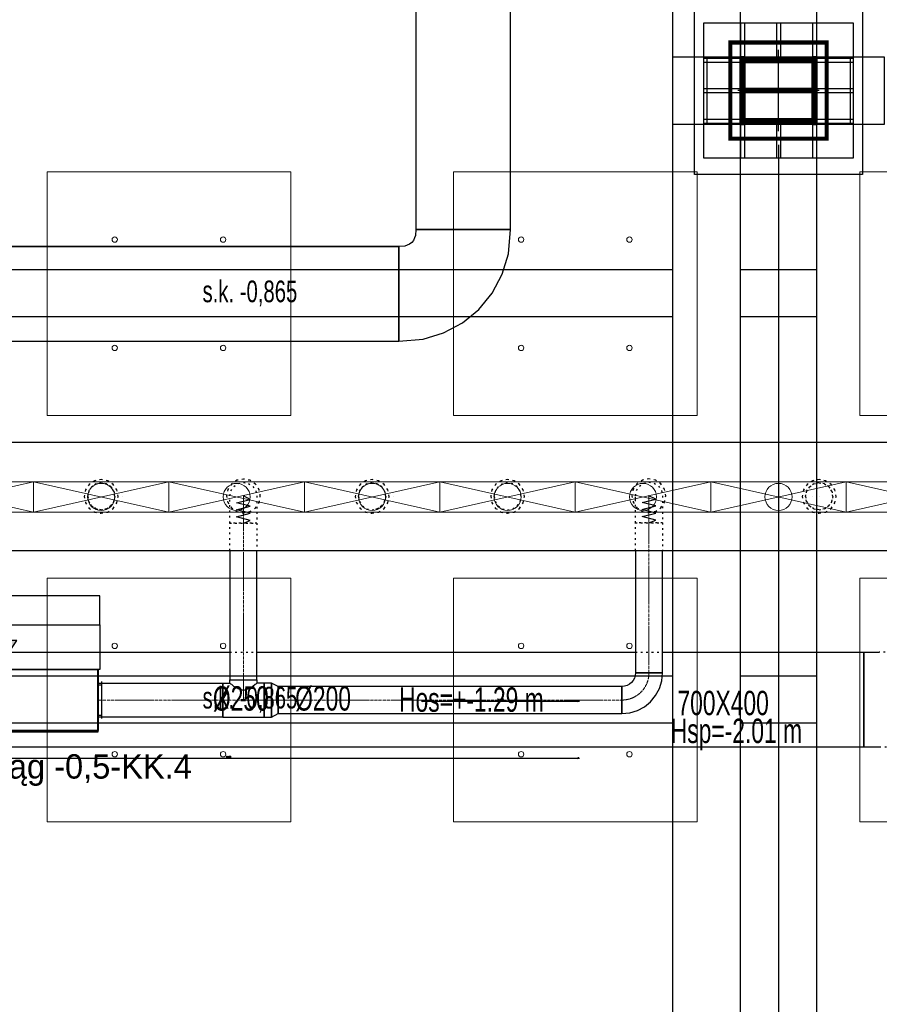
# Model space of a CAD drawing. Header units: centimetres. Extents: x -228435 to 46820, y -89367 to 152985.
# Tile 32 of 252: x -28142 to -21796, y 10253 to 17524. Entities that reach past the tile are written whole.
import ezdxf

# ---------------------------------------------------------------- set-up
doc = ezdxf.new("R2010")
doc.units = ezdxf.units.CM
doc.header["$LTSCALE"] = 50
doc.header["$PDMODE"] = 35
doc.header["$PDSIZE"] = 0.1
for name, pattern in [('01-103-Went PP_poziom-0_5$0$DASHDOT', [25.4, 12.7, -6.35, 0, -6.35]), ('CADVENT_CENTERLINE', [9.9, 7.4, -1, 0.5, -1]), ('CADVENT_HIDDEN', [0.8, 0.25, -0.55]), ('Kondygnacja  -0_5$0$HIDDEN', [9.525, 6.35, -3.175]), ('Kondygnacja  -0_5$0$HIDDEN2', [4.7625, 3.175, -1.5875]), ('Osie rzutów$0$DASHDOT2', [12.7, 6.35, -3.175, 0, -3.175])]:
    doc.linetypes.add(name, pattern=pattern)
doc.layers.get('0').update_dxf_attribs({"color": 8})
doc.layers.get('DEFPOINTS').update_dxf_attribs({"color": 8})
for name, color, linetype in [('01-103-Went PP_poziom-0_5$0$L_Nawiew', 3, 'Continuous'), ('01-103-Went PP_poziom-0_5$0$L_oś symetrii', 7, 'Continuous'), ('bgde-nawiewEXP', 1, 'Continuous'), ('bgde-nawiewHIDDEN', 1, 'Continuous'), ('bgde-tekst', 7, 'Continuous'), ('bgde-wywiewSOL', 5, 'Continuous'), ('Kondygnacja  -0_5$0$ARCH_KONSTR_POWYŻEJ RZUTU', 8, 'Kondygnacja  -0_5$0$HIDDEN'), ('Kondygnacja  -0_5$0$ARCH_KONSTR_POWYŻEJ RZUTU_IST', 8, 'Kondygnacja  -0_5$0$HIDDEN2'), ('Kondygnacja  -0_5$0$ARCH_KONSTRUKCJA_NIEWIDOCZNA', 8, 'Continuous'), ('Kondygnacja  -0_5$0$ARCH_OKŁADZINA', 8, 'Continuous'), ('Kondygnacja  -0_5$0$ARCH_SŁUPY', 8, 'Continuous'), ('Osie rzutów$0$ARCH_INFO_OSIE_IST', 8, 'Osie rzutów$0$DASHDOT2'), ('Osie rzutów$0$ARCH_INFO_OSIE_OPISY_IST', 8, 'Continuous')]:
    doc.layers.add(name, color=color, linetype=linetype)
for name, color, linetype, lineweight in [('bgde-nawiewCEN', 7, 'Continuous', 13), ('bgde_AJ_specyfikacja', 2, 'Continuous', 30), ('bgde_nawiewnik', 11, 'Continuous', 5), ('Kondygnacja  -0_5$0$ARCH_INFO_WYMIARY', 8, 'Continuous', 9), ('SU Lampy kwadratowe  -05$0$ARCH_SUFITY_PODWIESZANE', 8, 'Continuous', 9)]:
    doc.layers.add(name, color=color, linetype=linetype, lineweight=lineweight)
doc.styles.add('Kondygnacja  -0_5$0$BIKTS', font='bikromsw.shx', dxfattribs={"width": 0.8})
doc.styles.add('Kondygnacja  -0_5$0$Romans', font='Romans.shx', dxfattribs={"width": 0.7})
doc.dimstyles.new('Kondygnacja  -0_5$0$Wymiary 1-100', dxfattribs={"dimtxt": 12, "dimasz": 10, "dimexe": 5, "dimexo": 0, "dimgap": 4, "dimtad": 1, "dimrnd": 0.5, "dimzin": 12, "dimdsep": 46, "dimtxsty": 'Kondygnacja  -0_5$0$Romans', "dimblk": 'Kondygnacja  -0_5$0$_Oblique', "dimcen": 10, "dimdle": 10, "dimclrt": 55, "dimazin": 0, "dimtfac": 1, "dimtmove": 1, "dimatfit": 3, "dimfxl": 0, "dimtolj": 1, "dimtzin": 0, "dimarcsym": 0})
pattern_1 = [(45, (-1133.3117, -3177.9858), (-0.6735192, 0.6735192), [])]

# ---------------------------------------------------------------- blocks, each defined once
blk = doc.blocks.new('Osie rzutów')
at = {"layer": 'Osie rzutów$0$ARCH_INFO_OSIE_IST', "ltscale": 10}
for p, q in [((9860, 12510), (9860, 4623.26)), ((9860, 6170), (9860, 6230)), ((4436.04, 6200), (15156.54, 6200)), ((9890, 6200), (9830, 6200)), ((4436.04, 5600), (15156.54, 5600))]:
    blk.add_line(p, q, dxfattribs=at)
blk = doc.blocks.new('SU Lampy kwadratowe  -05$0$moduł sufitu')
at = {"layer": 'SU Lampy kwadratowe  -05$0$ARCH_SUFITY_PODWIESZANE'}
for points in [[(60, -60), (240, -60), (240, -240), (60, -240)], [(360, -60), (540, -60), (540, -240), (360, -240)], [(60, -360), (240, -360), (240, -540), (60, -540)], [(360, -360), (540, -360), (540, -540), (360, -540)]]:
    blk.add_lwpolyline(points, close=True, dxfattribs=at)
for centre in [(110, -110), (190, -110), (410, -110), (490, -110), (110, -190), (190, -190), (410, -190), (490, -190), (110, -410), (190, -410), (410, -410), (490, -410), (110, -490), (190, -490), (410, -490), (490, -490)]:
    blk.add_circle(centre, 2, dxfattribs=at)
blk = doc.blocks.new('SU Lampy kwadratowe  -05')
at = {"layer": 'SU Lampy kwadratowe  -05$0$ARCH_SUFITY_PODWIESZANE'}
for points in [[(9320, 6140), (9500, 6140), (9500, 5960), (9320, 5960)], [(9620, 6140), (9800, 6140), (9800, 5960), (9620, 5960)], [(9320, 5840), (9500, 5840), (9500, 5660), (9320, 5660)], [(9620, 5840), (9800, 5840), (9800, 5660), (9620, 5660)]]:
    blk.add_lwpolyline(points, close=True, dxfattribs=at)
for centre in [(9370, 6090), (9450, 6090), (9670, 6090), (9750, 6090), (9370, 6010), (9450, 6010), (9670, 6010), (9750, 6010), (9370, 5790), (9450, 5790), (9670, 5790), (9750, 5790), (9370, 5710), (9450, 5710), (9670, 5710), (9750, 5710)]:
    blk.add_circle(centre, 2, dxfattribs=at)
blk.add_blockref('SU Lampy kwadratowe  -05$0$moduł sufitu', (9860, 6200), dxfattribs=at)
blk = doc.blocks.new('Kondygnacja  -0_5$0$słup_kwadrat')
at = {"layer": 'Kondygnacja  -0_5$0$ARCH_SŁUPY', "lineweight": 40}
h = blk.add_hatch(dxfattribs=at)
h.set_pattern_fill('ANSI31', color=256, scale=0.3, style=0)
h.set_pattern_definition(pattern_1)
h.paths.add_polyline_path([(36, 34), (39, 34), (39, 84), (36, 84)])
h = blk.add_hatch(dxfattribs=at)
h.set_pattern_fill('ANSI31', color=256, scale=0.3, style=0)
h.set_pattern_definition(pattern_1)
h.paths.add_polyline_path([(89, 80), (89, 83), (39, 83), (39, 80)])
h = blk.add_hatch(dxfattribs=at)
h.set_pattern_fill('ANSI31', color=256, scale=0.3, style=0)
h.set_pattern_definition(pattern_1)
h.paths.add_polyline_path([(89, 34), (92, 34), (92, 84), (89, 84)])
h = blk.add_hatch(dxfattribs=at)
h.set_pattern_fill('ANSI31', color=256, scale=0.3, style=0)
h.set_pattern_definition(pattern_1)
h.paths.add_polyline_path([(89, 57.5), (89, 60.5), (39, 60.5), (39, 57.5)])
h = blk.add_hatch(dxfattribs=at)
h.set_pattern_fill('ANSI31', color=256, scale=0.3, style=0)
h.set_pattern_definition(pattern_1)
h.paths.add_polyline_path([(89, 35), (89, 38), (39, 38), (39, 35)])
at = {"layer": 'Kondygnacja  -0_5$0$ARCH_KONSTRUKCJA_NIEWIDOCZNA'}
blk.add_lwpolyline([(119, 109), (119, 9), (9, 9), (9, 109)], close=True, dxfattribs=at)
for points in [[(36, 109), (36, 84)], [(39, 109), (39, 84)], [(62.5, 109), (62.5, 83)], [(65.5, 109), (65.5, 83)], [(89, 109), (89, 84)], [(92, 109), (92, 84)], [(9, 83), (36, 83)], [(9, 80), (36, 80)], [(92, 83), (119, 83)], [(92, 80), (119, 80)], [(9, 60.5), (36, 60.5)], [(92, 60.5), (119, 60.5)], [(9, 57.5), (36, 57.5)], [(92, 57.5), (119, 57.5)], [(9, 38), (36, 38)], [(92, 38), (119, 38)], [(9, 35), (36, 35)], [(36, 34), (36, 9)], [(39, 34), (39, 9)], [(62.5, 35), (62.5, 9)], [(65.49, 35), (65.49, 9)], [(89, 34), (89, 9)], [(92, 35), (119, 35)], [(92, 34), (92, 9)]]:
    blk.add_lwpolyline(points, dxfattribs=at)
at = {"layer": 'Kondygnacja  -0_5$0$ARCH_OKŁADZINA'}
blk.add_lwpolyline([(2, 121), (126, 121), (126, -3), (2, -3)], close=True, dxfattribs=at)
at = {"layer": 'Kondygnacja  -0_5$0$ARCH_SŁUPY', "lineweight": 40}
for p, q in [((39, 60.5), (89, 60.5)), ((89, 57.5), (39, 57.5))]:
    blk.add_line(p, q, dxfattribs=at)
at = {"layer": 'Kondygnacja  -0_5$0$ARCH_SŁUPY', "lineweight": 50, "const_width": 3}
blk.add_lwpolyline([(28.5, 94.5), (99.5, 94.5), (99.5, 23.5), (28.5, 23.5)], close=True, dxfattribs=at)
at = {"layer": 'Kondygnacja  -0_5$0$ARCH_SŁUPY', "lineweight": 40}
for points in [[(36, 84), (39, 84), (39, 34), (36, 34)], [(89, 84), (92, 84), (92, 34), (89, 34)]]:
    blk.add_lwpolyline(points, close=True, dxfattribs=at)
for points in [[(89, 83), (39, 83)], [(39, 80), (89, 80)], [(89, 38), (39, 38)], [(39, 35), (89, 35)]]:
    blk.add_lwpolyline(points, dxfattribs=at)
blk = doc.blocks.new('Kondygnacja  -0_5$0$konstrukcja istniejąca -0.5')
at = {"layer": 'Kondygnacja  -0_5$0$ARCH_KONSTR_POWYŻEJ RZUTU_IST', "ltscale": 10}
for points in [[(9782, 6225), (9782, 7375)], [(9832, 6225), (9832, 7375)], [(9888, 7375), (9888, 6225)], [(9938, 6175), (9782, 6175), (9782, 6225), (9938, 6225), (9938, 6175)], [(9782, 5025), (9782, 6175)], [(9832, 5025), (9832, 6175)], [(9888, 6175), (9888, 5025)], [(8738, 6067.89), (9782, 6067.89)], [(9832, 6067.89), (9888, 6067.89)], [(9782, 6032.89), (8738, 6032.89)], [(9888, 6032.89), (9832, 6032.89)], [(8738, 5767.89), (9782, 5767.89)], [(9832, 5767.89), (9888, 5767.89)], [(9782, 5732.89), (8738, 5732.89)], [(9888, 5732.89), (9832, 5732.89)]]:
    blk.add_lwpolyline(points, dxfattribs=at)
at = {"layer": 'Kondygnacja  -0_5$0$ARCH_KONSTR_POWYŻEJ RZUTU_IST', "ltscale": 10, "elevation": 0}
for points in [[(9807, 6225), (9807, 6175)], [(9913, 6225), (9913, 6175)]]:
    blk.add_lwpolyline(points, dxfattribs=at)
at = {"layer": 'Kondygnacja  -0_5$0$ARCH_KONSTR_POWYŻEJ RZUTU_IST', "style": 'Kondygnacja  -0_5$0$BIKTS', "width": 0.7}
for p in [(9434.83, 6043.75), (9434.84, 5743.75)]:
    blk.add_text('s.k. -0,865', height=16, dxfattribs=at).set_placement(p)
blk = doc.blocks.new('Kondygnacja  -0_5$0$_Oblique')
at = {"color": 0, "linetype": 'ByBlock', "lineweight": -2}
blk.add_line((-0.5, -0.5), (0.5, 0.5), dxfattribs=at)
blk = doc.blocks.new('*D179')
at = {"layer": 'DEFPOINTS', "color": 0}
for p in [(-24020, 81900), (-25165.6, 12687.8), (-24020, 12492.9)]:
    blk.add_point(p, dxfattribs=at)
at = {"layer": 'Kondygnacja  -0_5$0$ARCH_INFO_WYMIARY', "color": 0, "lineweight": -2}
for p, q in [((-25175.6, 12492.9), (-24010, 12492.9)), ((-25165.6, 12500.9), (-25165.6, 12487.9)), ((-24020, 12500.9), (-24020, 12487.9))]:
    blk.add_line(p, q, dxfattribs=at)
at = {"layer": 'Kondygnacja  -0_5$0$ARCH_INFO_WYMIARY', "color": 0, "lineweight": -2, "xscale": 10, "yscale": 10, "zscale": 10, "rotation": 180}
blk.add_blockref('Kondygnacja  -0_5$0$_Oblique', (-25165.6, 12492.9), dxfattribs=at)
at = {"layer": 'Kondygnacja  -0_5$0$ARCH_INFO_WYMIARY', "color": 0, "lineweight": -2, "xscale": 10, "yscale": 10, "zscale": 10}
blk.add_blockref('Kondygnacja  -0_5$0$_Oblique', (-24020, 12492.9), dxfattribs=at)
at = {"layer": 'Kondygnacja  -0_5$0$ARCH_INFO_WYMIARY', "color": 55, "insert": (-24592.8, 12502.9), "char_height": 12, "attachment_point": 5, "style": 'Kondygnacja  -0_5$0$Romans'}
blk.add_mtext('\\A1;1145.5', dxfattribs=at)
blk = doc.blocks.new('*D212')
at = {"layer": 'DEFPOINTS', "color": 0}
for p in [(-30586.3, 81900), (-30681.1, 12489.5), (9064, 12489.5)]:
    blk.add_point(p, dxfattribs=at)
at = {"layer": 'Kondygnacja  -0_5$0$ARCH_INFO_WYMIARY', "color": 0, "lineweight": -2}
for p, q in [((-30673.1, 81900), (-30686.1, 81900)), ((-30681.1, 81910), (-30681.1, 12479.5)), ((-30673.1, 12489.5), (-30686.1, 12489.5))]:
    blk.add_line(p, q, dxfattribs=at)
at = {"layer": 'Kondygnacja  -0_5$0$ARCH_INFO_WYMIARY', "color": 0, "lineweight": -2, "xscale": 10, "yscale": 10, "zscale": 10}
for p, rotation in [((-30681.1, 81900), 90), ((-30681.1, 12489.5), 270)]:
    blk.add_blockref('Kondygnacja  -0_5$0$_Oblique', p, dxfattribs=dict(at, rotation=rotation))
at = {"layer": 'Kondygnacja  -0_5$0$ARCH_INFO_WYMIARY', "color": 55, "insert": (-30691.1, 47194.8), "char_height": 12, "attachment_point": 5, "rotation": 90, "style": 'Kondygnacja  -0_5$0$Romans'}
blk.add_mtext('\\A1;69410.5', dxfattribs=at)
blk = doc.blocks.new('*D218')
at = {"layer": 'DEFPOINTS', "color": 0}
for p in [(-29180, 78695), (-24020, 12369.5), (-24020, 12070.3)]:
    blk.add_point(p, dxfattribs=at)
at = {"layer": 'Kondygnacja  -0_5$0$ARCH_INFO_WYMIARY', "color": 0, "lineweight": -2}
for p, q in [((-29190, 12070.3), (-24010, 12070.3)), ((-29180, 12078.3), (-29180, 12065.3)), ((-24020, 12078.3), (-24020, 12065.3))]:
    blk.add_line(p, q, dxfattribs=at)
at = {"layer": 'Kondygnacja  -0_5$0$ARCH_INFO_WYMIARY', "color": 0, "lineweight": -2, "xscale": 10, "yscale": 10, "zscale": 10, "rotation": 180}
blk.add_blockref('Kondygnacja  -0_5$0$_Oblique', (-29180, 12070.3), dxfattribs=at)
at = {"layer": 'Kondygnacja  -0_5$0$ARCH_INFO_WYMIARY', "color": 0, "lineweight": -2, "xscale": 10, "yscale": 10, "zscale": 10}
blk.add_blockref('Kondygnacja  -0_5$0$_Oblique', (-24020, 12070.3), dxfattribs=at)
at = {"layer": 'Kondygnacja  -0_5$0$ARCH_INFO_WYMIARY', "color": 55, "insert": (-26600, 12080.3), "char_height": 12, "attachment_point": 5, "style": 'Kondygnacja  -0_5$0$Romans'}
blk.add_mtext('\\A1;5160', dxfattribs=at)
blk = doc.blocks.new('A$C066D7839')
at = {"layer": 'bgde_nawiewnik'}
for p, q in [((-50, -11.15), (-50, 11.15)), ((-50, 11.15), (50, 11.15)), ((-50, -11.15), (50, 11.15)), ((50, -11.15), (-50, 11.15)), ((50, 11.15), (50, -11.15)), ((50, -11.15), (-50, -11.15))]:
    blk.add_line(p, q, dxfattribs=at)
blk.add_circle((0, 0), 10, dxfattribs=at)
blk = doc.blocks.new('A$C5B3E7367')
at = {"layer": '01-103-Went PP_poziom-0_5$0$L_Nawiew'}
h = blk.add_hatch(color=256, dxfattribs=at)
h.paths.add_polyline_path([(215, 704), (215, 674), (331.7, 674), (331.7, 612.1), (445.9, 689), (331.7, 765.9), (331.7, 704)])
h.paths.add_polyline_path([(48.3, 704), (48.3, 674), (215, 674), (215, 704)])
for p, q in [((215, 1400), (215, 1530)), ((545, 1530), (215, 1530)), ((215, 1530), (215, 1515)), ((545, 1400), (545, 1530)), ((215, 1525), (165, 1525)), ((165, 1525), (165, 1505)), ((165, 1505), (215, 1505)), ((545, 1400), (215, 1400)), ((215, 1400), (215, 1378)), ((243.8, 1452), (268.8, 1452)), ((256.2, 1452), (256.2, 1400)), ((326.2, 1452), (351.2, 1452)), ((338.8, 1452), (338.8, 1400)), ((408.8, 1452), (433.8, 1452)), ((421.2, 1452), (421.2, 1400)), ((491.2, 1452), (516.2, 1452)), ((503.8, 1452), (503.8, 1400)), ((545, 0), (545, 1400)), ((0, 1378), (215, 1378)), ((0, 0), (0, 1378)), ((215, 1378), (215, 0)), ((445.9, 689), (331.7, 765.9)), ((331.7, 704), (331.7, 765.9)), ((48.3, 704), (331.7, 704)), ((48.3, 704), (48.3, 674)), ((48.3, 674), (331.7, 674)), ((445.9, 689), (331.7, 612.1)), ((331.7, 612.1), (331.7, 674)), ((215, 0), (0, 0)), ((215, 0), (545, 0))]:
    blk.add_line(p, q, dxfattribs=at)
blk = doc.blocks.new('A$C53CA46B8')
at = {"layer": 'bgde-wywiewSOL'}
for p, q in [((112.9, 511.1), (-162.1, 511.1)), ((-137.1, 481.1), (-137.1, 511.1)), ((87.9, 481.1), (87.9, 511.1)), ((200.4, 481.1), (-249.6, 481.1)), ((-249.6, 481.1), (-249.6, -878.9)), ((200.4, 481.1), (200.4, -878.9)), ((200.4, -878.9), (-249.6, -878.9)), ((112.9, -908.9), (-162.1, -908.9)), ((-137.1, -878.9), (-137.1, -908.9)), ((87.9, -878.9), (87.9, -908.9))]:
    blk.add_line(p, q, dxfattribs=at)
at = {"layer": '01-103-Went PP_poziom-0_5$0$L_Nawiew'}
blk.add_blockref('A$C5B3E7367', (-794.6, -893.9), dxfattribs=at)
blk = doc.blocks.new('*U509')
at = {"layer": '01-103-Went PP_poziom-0_5$0$L_oś symetrii', "linetype": '01-103-Went PP_poziom-0_5$0$DASHDOT', "lineweight": -3}
blk.add_line((0, 0, 0), (0, 0), dxfattribs=at)
blk = doc.blocks.new('*U502')
at = {"layer": '01-103-Went PP_poziom-0_5$0$L_oś symetrii', "linetype": '01-103-Went PP_poziom-0_5$0$DASHDOT', "lineweight": -3}
blk.add_line((0, 0, 0), (0, 0), dxfattribs=at)

msp = doc.modelspace()

# ---------------------------------------------------------------- linework, layer by layer
at = {"layer": 'bgde-nawiewCEN', "linetype": 'CADVENT_CENTERLINE', "ltscale": 0.06}
for p, q in [((-26490.185, 14006.907), (-26490.185, 14006.433)), ((-26490.185, 14006.433), (-26490.185, 14005.307)), ((-26490.185, 14005.307), (-26490.185, 14003.115)), ((-26490.185, 14003.115), (-26490.185, 13999.5)), ((-26490.185, 13999.5), (-26490.185, 13994.107)), ((-26490.185, 13994.107), (-26490.185, 13986.582)), ((-26490.185, 13986.582), (-26490.185, 13976.567)), ((-26490.185, 13976.567), (-26490.185, 13963.707)), ((-26490.185, 13963.707), (-26490.185, 13947.648)), ((-23496.498, 14008.685), (-23496.498, 14008.211)), ((-23496.498, 14008.211), (-23496.498, 14007.085)), ((-23496.498, 14007.085), (-23496.498, 14004.893)), ((-23496.498, 14004.893), (-23496.498, 14001.278)), ((-23496.498, 14001.278), (-23496.498, 13995.885)), ((-23496.498, 13995.885), (-23496.498, 13988.359)), ((-23496.498, 13988.359), (-23496.498, 13978.344)), ((-23496.498, 13978.344), (-23496.498, 13965.485)), ((-23496.498, 13965.485), (-23496.498, 13949.426)), ((-26490.185, 13947.648), (-26490.185, 13928.033)), ((-26490.185, 13928.033), (-26490.185, 13904.507)), ((-26490.185, 13904.507), (-26490.185, 13876.715)), ((-23496.498, 13949.426), (-23496.498, 13929.811)), ((-23496.498, 13929.811), (-23496.498, 13906.285)), ((-23496.498, 13906.285), (-23496.498, 13878.493)), ((-26490.185, 13876.715), (-26490.185, 13825.604)), ((-26490.185, 13825.604), (-26490.185, 13806.907)), ((-23496.498, 13878.493), (-23496.498, 13827.382)), ((-23496.498, 13827.382), (-23496.498, 13808.685)), ((-26490.185, 12649.847), (-26490.185, 13806.907)), ((-23496.498, 12699.847), (-23496.498, 13808.685)), ((-26490.185, 12649.847), (-26490.185, 12499.847)), ((-27563.137, 12499.847), (-27559.137, 12499.847)), ((-26643.185, 12499.847), (-27559.137, 12499.847)), ((-26490.185, 12499.847), (-26643.185, 12499.847)), ((-26337.185, 12499.847), (-26490.185, 12499.847)), ((-26337.185, 12499.847), (-26234.185, 12499.847)), ((-26234.185, 12499.847), (-23696.498, 12499.847))]:
    msp.add_line(p, q, dxfattribs=at)
msp.add_arc((-23696.498, 12699.847), 200, 270, 0, dxfattribs=at)
at = {"layer": 'bgde-nawiewEXP', "linetype": 'Continuous'}
for points in [[(-25343.414, 18286.102), (-25318.414, 18286.102), (-25280.146, 18278.49), (-25247.704, 18256.813), (-25226.026, 18224.371), (-25218.414, 18186.102), (-25218.414, 15975.001), (-24518.414, 15975.001), (-24518.414, 18161.102), (-25218.414, 18161.102), (-24518.414, 18161.102), (-24518.414, 18186.102), (-24510.802, 18224.371), (-24489.125, 18256.813), (-24456.683, 18278.49), (-24418.414, 18286.102), (-21646.614, 18286.102), (-21646.614, 18736.102), (-21492.705, 18736.102)], [(-53927.061, 15850.001), (-25343.414, 15850.001), (-25343.414, 15150.001), (-25162.341, 15165.373), (-25012.266, 15210.898), (-24873.956, 15284.826), (-24752.726, 15384.317), (-24653.235, 15505.547), (-24579.307, 15643.857), (-24533.782, 15793.932), (-24518.41, 15974.997), (-25218.41, 15975.004), (-25220.331, 15930.495), (-25226.022, 15911.735), (-25235.264, 15894.446), (-25247.7, 15879.292), (-25262.855, 15866.855), (-25280.144, 15857.613), (-25298.904, 15851.922), (-25343.414, 15850.001)], [(-53927.061, 15150.001), (-25343.414, 15150.001), (-25343.414, 15850.001), (-53927.061, 15850.001)], [(-54602.061, 14403.947), (-12174.813, 14403.947), (-12174.813, 13603.947), (-12164.813, 13603.947), (-12164.813, 14403.947), (-12174.813, 14403.947), (-12174.813, 13603.947)], [(-54602.061, 13603.947), (-12174.813, 13603.947)], [(-26590.185, 13603.947), (-26590.185, 12649.848), (-26390.185, 12649.848), (-26390.185, 13603.947)], [(-23596.498, 13603.947), (-23596.498, 12699.848), (-23396.498, 12699.848), (-23396.498, 13603.947)], [(-29386.518, 12853.743), (-26590.185, 12853.743)], [(-26390.185, 12853.743), (-23596.498, 12853.743)], [(-23396.498, 12853.743), (-21909.267, 12853.743), (-21909.267, 12153.743), (-21909.267, 12853.743), (-21795.878, 12853.743)], [(-27563.137, 12374.847), (-27559.137, 12374.847), (-27559.137, 12624.847), (-27563.137, 12624.847)], [(-26643.185, 12374.847), (-26643.185, 12624.847), (-26590.185, 12624.847), (-26590.185, 12649.847), (-26390.185, 12649.847), (-26390.185, 12624.847), (-26397.797, 12617.235), (-26404.19, 12615.332), (-26419.474, 12600.048), (-26445.931, 12588.236), (-26451.917, 12582.25), (-26490.185, 12570.858), (-26528.453, 12582.25), (-26534.439, 12588.236), (-26560.896, 12600.048), (-26576.18, 12615.332), (-26582.573, 12617.235), (-26590.185, 12624.847)], [(-26643.185, 12374.847), (-26337.185, 12374.847), (-26337.185, 12624.847), (-26390.185, 12624.847)], [(-48104.212, 12153.743), (-21795.878, 12153.743)]]:
    msp.add_lwpolyline(points, dxfattribs=at)
for points in [[(-28923.137, 12264.847), (-27563.137, 12264.847), (-27563.137, 12274.847), (-28923.137, 12274.847), (-28923.137, 12724.847), (-27563.137, 12724.847), (-27563.137, 12274.847), (-28923.137, 12274.847)], [(-23696.498, 12399.847), (-23637.971, 12405.612), (-23581.693, 12422.684), (-23529.827, 12450.407), (-23484.366, 12487.715), (-23447.057, 12533.176), (-23419.334, 12585.042), (-23402.262, 12641.32), (-23396.498, 12699.847), (-23596.498, 12699.847), (-23598.419, 12680.338), (-23604.11, 12661.579), (-23613.351, 12644.29), (-23625.787, 12629.137), (-23640.941, 12616.7), (-23658.23, 12607.459), (-23676.989, 12601.769), (-23696.498, 12599.847), (-23696.498, 12407.459)], [(-27559.137, 12374.847), (-27559.137, 12624.847), (-26643.185, 12624.847), (-26643.185, 12374.847)], [(-26337.185, 12374.847), (-26282.342, 12374.847), (-26282.342, 12624.847), (-26337.185, 12624.847), (-26337.185, 12384.363)], [(-26282.342, 12374.847), (-26234.185, 12399.847), (-26234.185, 12599.847), (-26282.342, 12624.847), (-26282.342, 12384.363)], [(-26234.185, 12399.847), (-23696.498, 12399.847), (-23696.498, 12599.847), (-26234.185, 12599.847), (-26234.185, 12407.459)]]:
    msp.add_lwpolyline(points, close=True, dxfattribs=at)
at = {"layer": 'bgde-nawiewHIDDEN', "linetype": 'CADVENT_HIDDEN'}
for points in [[(-27664.762, 14003.947), (-27655.247, 13956.112), (-27628.151, 13915.559), (-27587.598, 13888.462), (-27539.762, 13878.947), (-27491.927, 13888.462), (-27451.374, 13915.559), (-27424.277, 13956.112), (-27414.762, 14003.947), (-27424.277, 14051.782), (-27451.374, 14092.335), (-27491.927, 14119.432), (-27539.762, 14128.947), (-27587.598, 14119.432), (-27628.151, 14092.335), (-27655.247, 14051.782)], [(-27664.762, 14003.947), (-27655.247, 13956.112), (-27628.151, 13915.559), (-27587.598, 13888.462), (-27539.762, 13878.947), (-27491.927, 13888.462), (-27451.374, 13915.559), (-27424.277, 13956.112), (-27414.762, 14003.947), (-27424.277, 14051.782), (-27451.374, 14092.335), (-27491.927, 14119.432), (-27539.762, 14128.947), (-27587.598, 14119.432), (-27628.151, 14092.335), (-27655.247, 14051.782)], [(-26615.185, 14006.907), (-26605.67, 13959.072), (-26578.573, 13918.519), (-26538.02, 13891.423), (-26490.185, 13881.907), (-26442.35, 13891.423), (-26401.797, 13918.519), (-26374.7, 13959.072), (-26365.185, 14006.907), (-26374.7, 14054.743), (-26401.797, 14095.296), (-26442.35, 14122.392), (-26490.185, 14131.907), (-26538.02, 14122.392), (-26578.573, 14095.296), (-26605.67, 14054.743)], [(-26615.185, 14006.907), (-26605.67, 13959.072), (-26578.573, 13918.519), (-26538.02, 13891.423), (-26490.185, 13881.907), (-26442.35, 13891.423), (-26401.797, 13918.519), (-26374.7, 13959.072), (-26365.185, 14006.907), (-26374.7, 14054.743), (-26401.797, 14095.296), (-26442.35, 14122.392), (-26490.185, 14131.907), (-26538.02, 14122.392), (-26578.573, 14095.296), (-26605.67, 14054.743)], [(-26590.185, 13806.907), (-26590.185, 14006.907), (-26582.573, 14045.176), (-26560.896, 14077.618), (-26528.453, 14099.295), (-26490.185, 14106.907), (-26451.917, 14099.295), (-26419.474, 14077.618), (-26397.797, 14045.176), (-26390.185, 14006.907), (-26390.185, 13806.907), (-26582.573, 13806.907)], [(-25664.762, 14003.947), (-25655.247, 13956.112), (-25628.151, 13915.559), (-25587.598, 13888.462), (-25539.762, 13878.947), (-25491.927, 13888.462), (-25451.374, 13915.559), (-25424.277, 13956.112), (-25414.762, 14003.947), (-25424.277, 14051.782), (-25451.374, 14092.335), (-25491.927, 14119.432), (-25539.762, 14128.947), (-25587.598, 14119.432), (-25628.151, 14092.335), (-25655.247, 14051.782)], [(-25664.762, 14003.947), (-25655.247, 13956.112), (-25628.151, 13915.559), (-25587.598, 13888.462), (-25539.762, 13878.947), (-25491.927, 13888.462), (-25451.374, 13915.559), (-25424.277, 13956.112), (-25414.762, 14003.947), (-25424.277, 14051.782), (-25451.374, 14092.335), (-25491.927, 14119.432), (-25539.762, 14128.947), (-25587.598, 14119.432), (-25628.151, 14092.335), (-25655.247, 14051.782)], [(-24664.762, 14003.947), (-24655.247, 13956.112), (-24628.151, 13915.559), (-24587.598, 13888.462), (-24539.762, 13878.947), (-24491.927, 13888.462), (-24451.374, 13915.559), (-24424.277, 13956.112), (-24414.762, 14003.947), (-24424.277, 14051.782), (-24451.374, 14092.335), (-24491.927, 14119.432), (-24539.762, 14128.947), (-24587.598, 14119.432), (-24628.151, 14092.335), (-24655.247, 14051.782)], [(-24664.762, 14003.947), (-24655.247, 13956.112), (-24628.151, 13915.559), (-24587.598, 13888.462), (-24539.762, 13878.947), (-24491.927, 13888.462), (-24451.374, 13915.559), (-24424.277, 13956.112), (-24414.762, 14003.947), (-24424.277, 14051.782), (-24451.374, 14092.335), (-24491.927, 14119.432), (-24539.762, 14128.947), (-24587.598, 14119.432), (-24628.151, 14092.335), (-24655.247, 14051.782)], [(-23621.498, 14008.685), (-23611.983, 13960.85), (-23584.886, 13920.297), (-23544.333, 13893.2), (-23496.498, 13883.685), (-23448.663, 13893.2), (-23408.11, 13920.297), (-23381.013, 13960.85), (-23371.498, 14008.685), (-23381.013, 14056.521), (-23408.11, 14097.074), (-23448.663, 14124.17), (-23496.498, 14133.685), (-23544.333, 14124.17), (-23584.886, 14097.074), (-23611.983, 14056.521)], [(-23621.498, 14008.685), (-23611.983, 13960.85), (-23584.886, 13920.297), (-23544.333, 13893.2), (-23496.498, 13883.685), (-23448.663, 13893.2), (-23408.11, 13920.297), (-23381.013, 13960.85), (-23371.498, 14008.685), (-23381.013, 14056.521), (-23408.11, 14097.074), (-23448.663, 14124.17), (-23496.498, 14133.685), (-23544.333, 14124.17), (-23584.886, 14097.074), (-23611.983, 14056.521)], [(-23596.498, 13988.359), (-23596.498, 14008.685), (-23588.886, 14046.954), (-23567.209, 14079.396), (-23534.766, 14101.073), (-23496.498, 14108.685), (-23458.23, 14101.073), (-23425.787, 14079.396), (-23404.11, 14046.954), (-23396.498, 14008.685), (-23396.498, 13808.685), (-23596.498, 13808.685), (-23596.498, 13978.344)], [(-22364.762, 14003.947), (-22355.247, 13956.112), (-22328.151, 13915.559), (-22287.598, 13888.462), (-22239.762, 13878.947), (-22191.927, 13888.462), (-22151.374, 13915.559), (-22124.277, 13956.112), (-22114.762, 14003.947), (-22124.277, 14051.782), (-22151.374, 14092.335), (-22191.927, 14119.432), (-22239.762, 14128.947), (-22287.598, 14119.432), (-22328.151, 14092.335), (-22355.247, 14051.782)], [(-22364.762, 14003.947), (-22355.247, 13956.112), (-22328.151, 13915.559), (-22287.598, 13888.462), (-22239.762, 13878.947), (-22191.927, 13888.462), (-22151.374, 13915.559), (-22124.277, 13956.112), (-22114.762, 14003.947), (-22124.277, 14051.782), (-22151.374, 14092.335), (-22191.927, 14119.432), (-22239.762, 14128.947), (-22287.598, 14119.432), (-22328.151, 14092.335), (-22355.247, 14051.782)], [(-27639.762, 14003.947), (-27632.15, 13965.679), (-27610.473, 13933.236), (-27578.031, 13911.559), (-27539.762, 13903.947), (-27501.494, 13911.559), (-27469.052, 13933.236), (-27447.374, 13965.679), (-27439.762, 14003.947), (-27447.374, 14042.215), (-27469.052, 14074.658), (-27501.494, 14096.335), (-27539.762, 14103.947), (-27578.031, 14096.335), (-27610.473, 14074.658), (-27632.15, 14042.215)], [(-27639.762, 14003.947), (-27632.15, 14042.215), (-27610.473, 14074.658), (-27578.031, 14096.335), (-27539.762, 14103.947), (-27501.494, 14096.335), (-27469.052, 14074.658), (-27447.374, 14042.215), (-27439.762, 14003.947), (-27447.374, 13965.679), (-27469.052, 13933.236), (-27501.494, 13911.559), (-27539.762, 13903.947), (-27578.031, 13911.559), (-27610.473, 13933.236), (-27632.15, 13965.679)], [(-25639.762, 14003.947), (-25632.15, 13965.679), (-25610.473, 13933.236), (-25578.031, 13911.559), (-25539.762, 13903.947), (-25501.494, 13911.559), (-25469.052, 13933.236), (-25447.374, 13965.679), (-25439.762, 14003.947), (-25447.374, 14042.215), (-25469.052, 14074.658), (-25501.494, 14096.335), (-25539.762, 14103.947), (-25578.031, 14096.335), (-25610.473, 14074.658), (-25632.15, 14042.215)], [(-24639.762, 14003.947), (-24632.15, 13965.679), (-24610.473, 13933.236), (-24578.031, 13911.559), (-24539.762, 13903.947), (-24501.494, 13911.559), (-24469.052, 13933.236), (-24447.374, 13965.679), (-24439.762, 14003.947), (-24447.374, 14042.215), (-24469.052, 14074.658), (-24501.494, 14096.335), (-24539.762, 14103.947), (-24578.031, 14096.335), (-24610.473, 14074.658), (-24632.15, 14042.215)], [(-24639.762, 14003.947), (-24632.15, 13965.679), (-24610.473, 13933.236), (-24578.031, 13911.559), (-24539.762, 13903.947), (-24501.494, 13911.559), (-24469.052, 13933.236), (-24447.374, 13965.679), (-24439.762, 14003.947), (-24447.374, 14042.215), (-24469.052, 14074.658), (-24501.494, 14096.335), (-24539.762, 14103.947), (-24578.031, 14096.335), (-24610.473, 14074.658), (-24632.15, 14042.215)], [(-22339.762, 14003.947), (-22332.15, 13965.679), (-22310.473, 13933.236), (-22278.031, 13911.559), (-22239.762, 13903.947), (-22201.494, 13911.559), (-22169.052, 13933.236), (-22147.374, 13965.679), (-22139.762, 14003.947), (-22147.374, 14042.215), (-22169.052, 14074.658), (-22201.494, 14096.335), (-22239.762, 14103.947), (-22278.031, 14096.335), (-22310.473, 14074.658), (-22332.15, 14042.215)], [(-22339.762, 14003.947), (-22332.15, 14042.215), (-22310.473, 14074.658), (-22278.031, 14096.335), (-22239.762, 14103.947), (-22201.494, 14096.335), (-22169.052, 14074.658), (-22147.374, 14042.215), (-22139.762, 14003.947), (-22147.374, 13965.679), (-22169.052, 13933.236), (-22201.494, 13911.559), (-22239.762, 13903.947), (-22278.031, 13911.559), (-22310.473, 13933.236), (-22332.15, 13965.679)]]:
    msp.add_lwpolyline(points, close=True, dxfattribs=at)
for points in [[(-25639.762, 14003.947), (-25632.15, 14042.215), (-25610.473, 14074.658), (-25578.031, 14096.335), (-25539.762, 14103.947), (-25501.494, 14096.335)], [(-25501.494, 14096.335), (-25539.762, 14103.947)], [(-25501.494, 14096.335), (-25469.052, 14074.658), (-25447.374, 14042.215), (-25439.762, 14003.947), (-25447.374, 13965.679), (-25469.052, 13933.236), (-25501.494, 13911.559), (-25539.762, 13903.947)], [(-24639.762, 14003.947), (-24632.15, 14042.215)], [(-25639.762, 14003.947), (-25632.15, 13965.679), (-25610.473, 13933.236), (-25578.031, 13911.559), (-25539.762, 13903.947), (-25501.494, 13911.559)], [(-26590.185, 13603.947), (-26590.185, 13806.907), (-26390.185, 13806.907), (-26390.185, 13603.947)], [(-23596.498, 13603.947), (-23596.498, 13808.685), (-23396.498, 13808.685), (-23396.498, 13603.947)], [(-26590.185, 12853.743), (-26390.185, 12853.743)], [(-23596.498, 12853.743), (-23396.498, 12853.743)], [(-21795.878, 12153.743), (-21513.036, 12153.743), (-21513.036, 12853.743), (-21795.878, 12853.743)], [(-27563.137, 12374.847), (-27563.137, 12624.847)]]:
    msp.add_lwpolyline(points, dxfattribs=at)
at = {"layer": 'bgde-nawiewHIDDEN'}
for points in [[(-27539.762, 14003.947), (-27539.762, 14003.947)], [(-26490.185, 13806.907), (-26440.185, 13827.003), (-26540.185, 13853.099), (-26440.185, 13879.131), (-26540.185, 13905.393), (-26440.185, 13931.464), (-26540.185, 13956.884), (-26440.185, 13981.907), (-26490.185, 14006.907)], [(-25539.762, 14003.947), (-25539.762, 14003.947)], [(-24539.762, 14003.947), (-24539.762, 14003.947)], [(-23496.498, 13808.685), (-23446.498, 13828.781), (-23546.498, 13854.877), (-23446.498, 13880.909), (-23546.498, 13907.171), (-23446.498, 13933.242), (-23546.498, 13958.662), (-23446.498, 13983.685), (-23496.498, 14008.685)], [(-22239.762, 14003.947), (-22239.762, 14003.947)]]:
    msp.add_lwpolyline(points, dxfattribs=at)

# ---------------------------------------------------------------- block references
at = {"layer": '01-103-Went PP_poziom-0_5$0$L_Nawiew', "xscale": 10, "yscale": 10, "zscale": 10}
for p in [(-28540, 14000, 730), (-27540, 14000, 730), (-26540, 14000, 730), (-25540, 14000, 730), (-24540, 14000, 730), (-23540, 14000, 1920), (-22540, 14000, 1920), (-21540, 14000, 1920)]:
    msp.add_blockref('A$C066D7839', p, dxfattribs=at)
at = {"layer": '01-103-Went PP_poziom-0_5$0$L_Nawiew', "extrusion": (0, -1, 2.22045e-16)}
for name, p in [('*U509', (-27592.536, 80.137, -14003.965)), ('*U502', (-27381.923, 80.137, -14003.965)), ('*U509', (-25592.536, 80.137, -14003.965)), ('*U502', (-25381.923, 80.137, -14003.965)), ('*U509', (-24592.536, 80.137, -14003.965)), ('*U502', (-24381.923, 80.137, -14003.965)), ('*U509', (-22292.536, 80.137, -14003.965))]:
    msp.add_blockref(name, p, dxfattribs=at)
at = {"layer": '01-103-Went PP_poziom-0_5$0$L_Nawiew', "xscale": -1, "rotation": 90}
msp.add_blockref('A$C53CA46B8', (-28443.863, 12475.799, -582.995), dxfattribs=at)
at = {"layer": 'Kondygnacja  -0_5$0$ARCH_KONSTR_POWYŻEJ RZUTU', "xscale": 10, "yscale": 10, "zscale": 10}
msp.add_blockref('Kondygnacja  -0_5$0$konstrukcja istniejąca -0.5', (-121140, -45000), dxfattribs=at)
at = {"layer": 'Kondygnacja  -0_5$0$ARCH_SŁUPY', "xscale": 10, "yscale": 10, "zscale": 10}
msp.add_blockref('Kondygnacja  -0_5$0$słup_kwadrat', (-23180, 16410), dxfattribs=at)
at = {"layer": 'Osie rzutów$0$ARCH_INFO_OSIE_OPISY_IST', "xscale": 10, "yscale": 10, "zscale": 10}
msp.add_blockref('Osie rzutów', (-121140, -45000), dxfattribs=at)
at = {"layer": 'SU Lampy kwadratowe  -05$0$ARCH_SUFITY_PODWIESZANE', "xscale": 10, "yscale": 10, "zscale": 10}
msp.add_blockref('SU Lampy kwadratowe  -05', (-121140, -45000), dxfattribs=at)

# ---------------------------------------------------------------- texts
at = {"layer": 'bgde-tekst', "width": 0.7}
for s, p in [('%%c250', (-26715.217, 12421.994, 630)), ('%%c200', (-26108.098, 12422.313, 1920)), ('Hos=+-1.29 m ', (-25341.024, 12413.64, 1920)), ('700X400', (-23286.125, 12388.217, 1920)), ('Hsp=-2.01 m ', (-23335.337, 12182.725, 1920))]:
    msp.add_text(s, height=180, dxfattribs=at).set_placement(p)
at = {"layer": 'bgde_AJ_specyfikacja', "insert": (-28395.681, 12100.017, 1920), "char_height": 180, "width": 1750.96649, "attachment_point": 1}
msp.add_mtext('ciąg -0,5-KK.4', dxfattribs=at)

# ---------------------------------------------------------------- dimensions: what is measured, and where the dimension line sits
at = {"layer": 'Kondygnacja  -0_5$0$ARCH_INFO_WYMIARY'}
dim = msp.add_linear_dim(base=(-30681.114, 12489.5), p1=(-30586.301, 81900), p2=(9064, 12489.5), angle=90, dimstyle='Kondygnacja  -0_5$0$Wymiary 1-100', dxfattribs=at)
dim.commit()
dim.dimension.update_dxf_attribs({"geometry": '*D212', "text_midpoint": (-30691.114, 47194.75)})
for base, p1, p2, picture, middle in [((-24020, 12492.917), (-25165.562, 12687.772), (-24020, 81900), '*D179', (-24592.781, 12502.917)), ((-24020, 12070.305), (-29180, 78695), (-24020, 12369.5), '*D218', (-26600, 12080.305))]:
    dim = msp.add_linear_dim(base=base, p1=p1, p2=p2, dimstyle='Kondygnacja  -0_5$0$Wymiary 1-100', dxfattribs=at)
    dim.commit()
    dim.dimension.update_dxf_attribs({"geometry": picture, "text_midpoint": middle})

doc.saveas('drawing.dxf')
